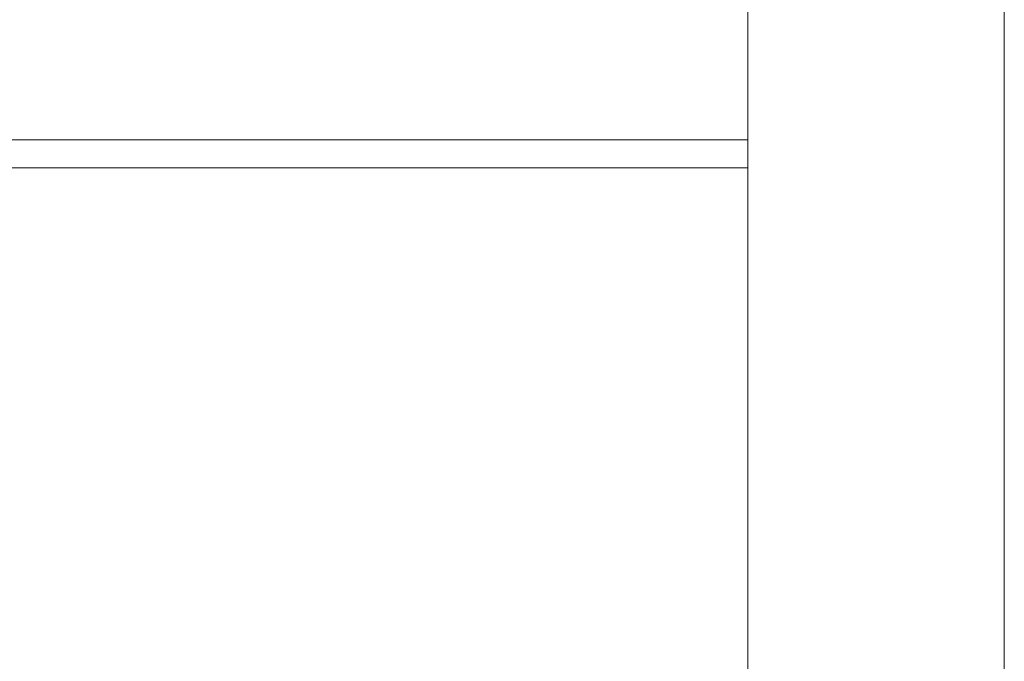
# Model space of a CAD drawing. Header units: millimetres. Extents: x 252 to 294, y 11.7 to 33.4.
# Tile 31 of 32: x 286.4 to 294, y 18.4 to 23.4. Entities that reach past the tile are written whole.
import ezdxf

# ---------------------------------------------------------------- set-up
doc = ezdxf.new("R2010")
doc.units = ezdxf.units.MM
doc.header["$LTSCALE"] = 10
doc.layers.add('A-DETL', color=251, linetype='Continuous')
doc.layers.add('A-FLOR', color=252, linetype='Continuous')
doc.layers.add('IFC-IfcSlab-Contorno', color=250, linetype='Continuous', lineweight=5)

msp = doc.modelspace()

# ---------------------------------------------------------------- linework, layer by layer
at = {"layer": 'A-DETL', "color": 7, "lineweight": 5}
msp.add_line((292.0308, 22.4736), (282.0308, 22.4736), dxfattribs=at)
at = {"layer": 'A-DETL', "linetype": 'Continuous', "lineweight": 5}
msp.add_line((292.0308, 22.2536), (292.0308, 13.4136), dxfattribs=at)
at = {"layer": 'A-FLOR', "lineweight": 5}
msp.add_line((292.0308, 24.8736), (292.0308, 22.4736), dxfattribs=at)
at = {"layer": 'IFC-IfcSlab-Contorno', "lineweight": 5}
for p, q in [((294.0307, 13.4136), (294.0307, 33.4136)), ((292.0308, 22.2536), (292.0308, 24.6536)), ((282.0308, 22.2536), (292.0308, 22.2536)), ((292.0307, 22.2536), (282.0308, 22.2536)), ((292.0307, 15.3497), (292.0307, 22.2536))]:
    msp.add_line(p, q, dxfattribs=at)

doc.saveas('drawing.dxf')
